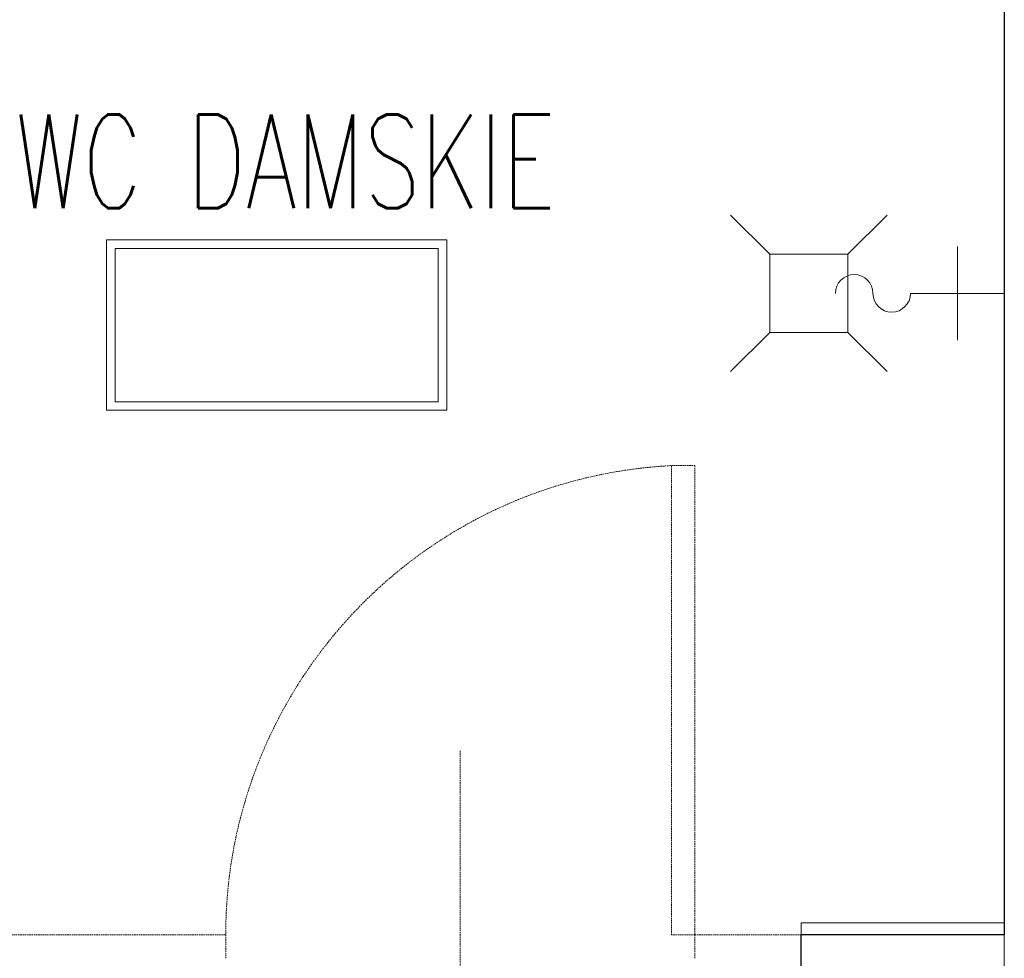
# Model space of a CAD drawing. Header units: millimetres. Extents: x -1893473 to 1546619, y -568027 to 942944.
# Tile 153 of 256: x 162447 to 163707, y -463414 to -462214. Entities that reach past the tile are written whole.
import ezdxf
from ezdxf.enums import TextEntityAlignment as Align

# ---------------------------------------------------------------- set-up
doc = ezdxf.new("R2010")
doc.units = ezdxf.units.MM
doc.header["$LTSCALE"] = 0.2
doc.linetypes.add('HIDDEN2', pattern=[4.7625, 3.175, -1.5875])
doc.layers.get('0').update_dxf_attribs({"lineweight": 0})
for name, color, linetype, lineweight in [('!! 0_ Istn-sciany', 7, 'Continuous', 30), ('!! 0_ Istn-widok', 1, 'Continuous', 15), ('!! 0_Opis_pom', 9, 'Continuous', 13), ('!! 1_OPIS POM NOWE', 140, 'Continuous', 5), ('!! 2_wypos-sanitarne', 240, 'Continuous', 9), ('P-Opis nadproża', 150, 'Continuous', 9)]:
    doc.layers.add(name, color=color, linetype=linetype, lineweight=lineweight)
doc.layers.add('!! 2_WYBURZENIA DO REMONTU', color=7, linetype='Continuous', lineweight=0, true_color=0x4d4d4d, plot=False)
doc.layers.add('Powierzchnia', color=140, linetype='Continuous', lineweight=5, plot=False)
doc.styles.add('ARIAL', font='tahoma.ttf')
doc.styles.add('TXT', font='simplex.shx')

# ---------------------------------------------------------------- blocks, each defined once
blk = doc.blocks.new('A$C19D82A3D')
for points in [[(-5, 10), (-10, 15)], [(5, 10), (10, 15)], [(-5, 0), (-10, -5)], [(5, 0), (10, -5)]]:
    blk.add_lwpolyline(points)
blk.add_lwpolyline([(-5, 10), (5, 10), (5, 0), (-5, 0)], close=True)
blk = doc.blocks.new('A$C22F40D41')
for points in [[(6, -6), (6, 6)], [(0, 0), (12, 0)]]:
    blk.add_lwpolyline(points)
for centre, start, end in [((19.2, 0), 0, 180), ((14.4, 0), 180, 0)]:
    blk.add_arc(centre, 2.4, start, end)
blk = doc.blocks.new('A$C2EB40A8D')
at = {"layer": '!! 0_ Istn-sciany'}
for points in [[(38.87011, 32537.51397), (38.87011, 31017.51397)], [(-221.12989, 30657.51397), (-221.12989, 31017.51397)], [(38.87011, 31017.51397), (-221.12989, 31017.51397)]]:
    blk.add_lwpolyline(points, dxfattribs=at)
at = {"layer": '!! 0_ Istn-widok'}
blk.add_lwpolyline([(38.87011, 31017.51397), (38.87011, 30957.51397)], dxfattribs=at)
at = {"layer": '!! 0_Opis_pom', "ltscale": 0.7}
for points in [[(-1109.37727, 31688.17458), (-674.17727, 31688.17458), (-674.17727, 31905.77458), (-1109.37727, 31905.77458)], [(-1098.49727, 31699.05458), (-685.05727, 31699.05458), (-685.05727, 31894.89458), (-1098.49727, 31894.89458)]]:
    blk.add_lwpolyline(points, close=True, dxfattribs=at)
at = {"layer": '!! 2_WYBURZENIA DO REMONTU', "linetype": 'HIDDEN2', "ltscale": 3}
for p, q in [((-956.96322, 31017.51397), (-956.96322, 30987.51397)), ((-356.96322, 31017.51397), (-356.96322, 30987.51397))]:
    blk.add_line(p, q, dxfattribs=at)
blk.add_lwpolyline([(-386.96322, 31017.51397), (-386.96322, 31617.51397), (-356.96322, 31617.51397), (-356.96322, 31017.51397)], close=True, dxfattribs=at)
for points in [[(-656.96322, 31252.51397), (-656.96322, 30752.51397)], [(-1251.12989, 31017.51397), (-956.96322, 31017.51397)], [(-356.96322, 31017.51397), (-221.12989, 31017.51397)]]:
    blk.add_lwpolyline(points, dxfattribs=at)
blk.add_arc((-355.9373, 31017.08902), 601.02604, 92.21977711, 179.96960408, dxfattribs=at)
at = {"layer": 'Powierzchnia'}
blk.add_lwpolyline([(-2241.12989, 32552.91225), (-2241.12989, 29872.91225), (-221.12989, 29872.91225), (-221.12989, 31032.91225), (38.87011, 31032.91225), (38.87011, 32342.91225), (-171.12989, 32342.91225), (-171.12989, 32552.91225)], close=True, dxfattribs=at)
at = {"layer": '!! 2_wypos-sanitarne', "xscale": -10, "yscale": 10, "zscale": 10, "rotation": 270}
blk.add_blockref('A$C19D82A3D', (-261.12989, 31837.51397), dxfattribs=at)
at = {"layer": '!! 2_wypos-sanitarne', "xscale": -10, "yscale": 10, "zscale": 10}
blk.add_blockref('A$C22F40D41', (38.87011, 31837.51397), dxfattribs=at)
at = {"layer": '!! 0_Opis_pom', "ltscale": 0.7, "style": 'TXT', "width": 0.7}
blk.add_text('WC DAMSKIE', height=120, dxfattribs=at).set_placement((-880.62594, 31946.23771), align=Align.CENTER)
at = {"layer": '!! 0_Opis_pom', "ltscale": 0.7, "style": 'ARIAL'}
for tag, p in [('B1,21', (-891.77727, 31796.97458)), ('A1,16', (-13651.31084, 31587.95236)), ('B1,19', (-5798.61305, 31587.22944)), ('B1/17', (-9701.43347, 31565.05244)), ('1,23', (10805.41388, 31565.05244)), ('1,22', (4526.58954, 31507.65132)), ('A1,1', (-16866.13618, 31459.3792)), ('B1,18', (-7791.62894, 31330.08444)), ('B1,20', (-2961.4347, 31167.05787)), ('A1,6', (-19287.17717, 30923.71998)), ('B1,1', (14135.63445, 30913.92963)), ('B1,3', (17346.74696, 30023.81022)), ('B1,4', (29817.71501, 29157.67457)), ('A1,5', (-23454.5385, 28820.77901)), ('A1,2', (-17502.57721, 28602.57524)), ('B1,2D', (2616.16402, 28559.52261)), ('A1,15', (-13651.31084, 28261.46046)), ('B1,4', (29883.58177, 28158.35876)), ('B1,2B', (18801.54781, 27650.12382)), ('B1,2A', (13086.7373, 27376.04393)), ('A1,3', (-16846.27912, 25980.40356)), ('B1,8', (9089.53994, 25356.27639)), ('B1,6', (31915.87888, 23754.79829)), ('A1,4', (-24010.17576, 23559.17399)), ('B1,14', (-11621.32288, 23261.44183)), ('B1,13', (-3080.55208, 22924.09997)), ('B1,5', (29245.49088, 22896.69268)), ('B1,10', (3982.60923, 22874.21277)), ('B1,9', (5634.43488, 22623.92098)), ('B1,2C', (13327.26639, 22378.5328)), ('B1,7', (16398.41175, 22348.28836)), ('B1,11', (5553.20442, 20939.83877)), ('B1,12', (3693.27174, 20628.72148)), ('C1,3', (5969.08376, 16336.01084)), ('C1,2', (11955.93711, 11671.55655)), ('C1,1', (15659.17205, 11415.94196)), ('C1,4', (5140.00888, 9205.5831)), ('C1,5', (5680.4486, 6154.54995)), ('C1,10', (16327.05085, 6080.66085)), ('C1,9', (16526.57171, 3173.45283)), ('C1,6', (6367.37903, 2771.84181)), ('D0,18', (-1981.87701, -110.73158)), ('D0,7', (-13531.42299, -1159.67649)), ('C1,7', (7275.77161, -1303.00991)), ('D0,17', (2064.87671, -1345.69113)), ('D0,3', (-9324.21674, -1442.63631)), ('D0,6', (-17529.61851, -1957.37463)), ('D0,10', (-21369.4432, -2140.60378)), ('D,09', (-12990.08379, -2746.32902)), ('D0,2', (-5516.19514, -3101.87722)), ('D0,16', (2266.73061, -3284.15369)), ('D0,8', (-14357.79539, -3567.69719)), ('D0,5', (-10461.54478, -3629.26575)), ('D0,4', (-8396.53404, -4353.7937)), ('D0,15', (1974.41895, -5205.84774)), ('D0,1', (-5633.49598, -5662.48534)), ('D0,11', (-23334.09291, -6045.78706)), ('D0,12', (-22436.85763, -9302.9678)), ('D0,13', (-22436.85763, -11581.16526)), ('D0,14', (-13645.94445, -11884.57769))]:
    blk.add_attdef(tag, text='', height=119.68, dxfattribs=at).set_placement(p, align=Align.MIDDLE_CENTER)
at = {"layer": '!! 1_OPIS POM NOWE', "style": 'ARIAL'}
for tag, p in [('C1.7A', (7769.3756, 685.765)), ('C1.7C', (7655.80151, -2045.04756)), ('C1.8B', (10935.93068, -2107.41983)), ('C1.8A', (13897.39715, -2120.69016)), ('C1.7B', (8274.43201, -3270.18959)), ('E1.2', (16701.02923, -5331.07351)), ('E1.5E', (21974.23379, -5463.99012)), ('E1.5D', (24989.27391, -5785.36474)), ('E1.1', (8357.81567, -5851.01076)), ('E1.5C', (25222.53959, -6394.64172)), ('E1.5B', (27694.70831, -7009.86571)), ('E1.6', (5279.46063, -8141.28746)), ('E1.5A', (25547.9555, -8495.18994)), ('E1.5G', (23977.19473, -9792.46695)), ('E1.5F', (22414.7084, -9822.66389)), ('E1,4', (13935.69867, -10458.20073)), ('E1.5L', (28030.8296, -11267.7725)), ('E1.3', (5639.18862, -11994.01941)), ('E1.5H', (23988.49716, -12231.38049)), ('E1.5K', (27714.73934, -12977.98364)), ('E1.5I', (22290.68736, -13989.9049)), ('E1.5J', (27095.71534, -16088.17469))]:
    blk.add_attdef(tag, text='', height=119.68, dxfattribs=at).set_placement(p, align=Align.MIDDLE_CENTER)

msp = doc.modelspace()

# ---------------------------------------------------------------- block references
at = {"layer": 'P-Opis nadproża', "color": 4}
msp.add_blockref('A$C2EB40A8D', (163667.94092, -494401.63474), dxfattribs=at)

doc.saveas('drawing.dxf')
